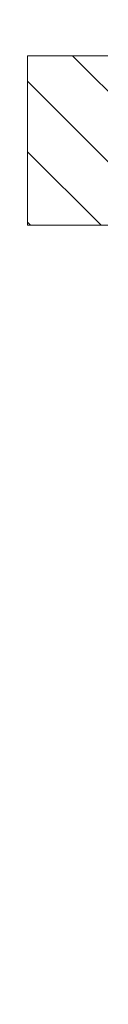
# Model space of a CAD drawing. Header units: centimetres. Extents: x -1403 to 22166, y -8842 to 3590.
# Tile 1 of 23: x 3443 to 3882, y -8842 to -2918. Entities that reach past the tile are written whole.
import ezdxf

# ---------------------------------------------------------------- set-up
doc = ezdxf.new("R2010")
doc.units = ezdxf.units.CM
doc.linetypes.add('Wyburzenia', pattern=[35, 20, -15])
doc.layers.add('A-DETL-GENF', color=92, linetype='Continuous', lineweight=9)
doc.layers.add('A-DETL-MEDM', color=33, linetype='Wyburzenia', lineweight=9)

msp = doc.modelspace()

# ---------------------------------------------------------------- hatches: boundary and pattern name
at = {"layer": 'A-DETL-GENF', "lineweight": 18}
h = msp.add_hatch(dxfattribs=at)
h.set_pattern_fill('FP_2', color=250, style=0, pattern_type=2)
h.set_pattern_definition([(315, (12033.55, 0), (212.132, 212.132), [])])
h.paths.add_polyline_path([(6662.1, -8842), (7652.1, -8842), (8012.1, -6952), (6662.1, -6952), (6542.1, -7582), (6662.1, -7582), (6542.1, -8212), (6662.1, -8212), (6542.1, -8842)], flags=0)
h.paths.add_polyline_path([(21179.1, -7423), (21179.1, -469), (21089.1, -469), (21089.1, 758), (20009.1, 758), (20009.1, 1054), (13439.1, 1054), (13439.1, -442), (15839.1, -442), (15839.1, -3319), (13439.1, -3319), (13439.1, -4155), (15839.1, -4155), (15839.1, -7423), (17309.1, -7423), (17309.1, -4573), (19709.1, -4573), (19709.1, -7423)], flags=0)
h.paths.add_polyline_path([(12480.1, -7135), (13292.1, -7135), (13292.1, -4225), (12512.1, -4225), (12512.1, -6025), (6662.1, -6025), (6662.1, -6925), (8312.1, -6925), (8312.1, -7135), (12110.1, -7135)], flags=0)
h.paths.add_polyline_path([(10680.1, -4155), (12480.1, -4155), (12480.1, -2655), (6480.1, -2655), (6480.1, -3135), (3443.1, -3135), (3443.1, -4155), (8280.1, -4155), (8280.1, -3581), (10680.1, -3581)], flags=0)
h.paths.add_polyline_path([(17309.1, -3346), (17309.1, -288), (19709.1, -288), (19709.1, -3346)], flags=0)
h.paths.add_polyline_path([(12110.1, -1215), (12110.1, 465), (4043.1, 465), (4043.1, -735), (6480.1, -735), (6480.1, -1215)], flags=0)

# ---------------------------------------------------------------- linework, layer by layer
at = {"layer": 'A-DETL-MEDM', "linetype": 'Continuous'}
for p, q in [((6480.1, -3135), (3443.1, -3135)), ((3443.1, -3135), (3443.1, -4155)), ((3443.1, -4155), (8280.1, -4155))]:
    msp.add_line(p, q, dxfattribs=at)

doc.saveas('drawing.dxf')
